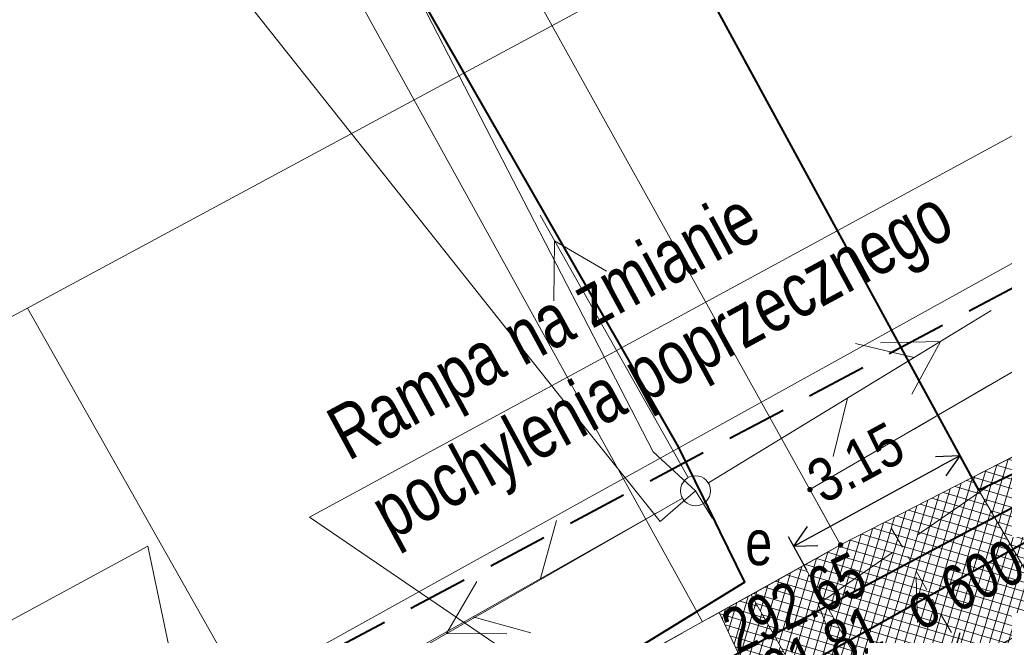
# Model space of a CAD drawing. Header units: metres. Extents: x 7437415 to 7437762, y 5556624 to 5556902.
# Tile 25 of 47: x 7437597 to 7437613, y 5556732 to 5556742. Entities that reach past the tile are written whole.
import ezdxf
from ezdxf import colors
from ezdxf.entities.mleader import LeaderData, LeaderLine
from ezdxf.math import Vec2, Vec3

# ---------------------------------------------------------------- set-up
doc = ezdxf.new("R2010")
doc.units = ezdxf.units.M
doc.header["$MEASUREMENT"] = 0
for name, pattern in [('DGN Style 2', [6.14715, 3.68829, -2.45886]), ('DGN Style 4', [0.717182, 0.358367, -0.179184, 0.000447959, -0.179184]), ('EGBU01-500', [1, 0.5, -0.5]), ('KTCR02-500', [1.5, 1, -0.5]), ('KTJZ01-500', [2, 1.5, -0.5])]:
    doc.linetypes.add(name, pattern=pattern)
doc.layers.get('0').update_dxf_attribs({"color": 250, "lineweight": 5})
for name, color, linetype, lineweight in [('203-Punkt załamania granicy działki nie stabilizowany', 7, 'Continuous', 5), ('510-Podpora jednosłupowa symb.-STPOW', 7, 'Continuous', 5), ('521-Kierunek linii-STPOW', 7, 'Continuous', 5), ('BUIB02_01', 250, 'Continuous', 5), ('BUIB05_01', 250, 'Continuous', 5), ('D_krawedz swobodna jezdni', 7, 'DGN Style 2', 20), ('D_obrzeze', 7, 'Continuous', 20), ('D_opisy', 7, 'Continuous', 13), ('D_osie', 1, 'DGN Style 4', 20), ('D_plantowanie', 102, 'DGN Style 2', 20), ('D_pobocze', 7, 'Continuous', 13), ('D_wymiary', 7, 'Continuous', 13), ('DS_pobocze', 1, 'Continuous', 0), ('DS_zjazdy kostka', 30, 'Continuous', 0), ('EGBD03', 250, 'Continuous', 5), ('EGBP04_03', 250, 'Continuous', 5), ('EGBU01', 250, 'Continuous', 5), ('Elektryka_opisy_kabli', 7, 'Continuous', 13), ('KTJZ01', 250, 'Continuous', 5), ('KTOK05_01', 250, 'Continuous', 5), ('MPZP', 250, 'Continuous', 5), ('rzedne dla projektanta', 250, 'Continuous', 5), ('SUPE', 250, 'Continuous', 5), ('SUPE04', 250, 'Continuous', 5), ('SUPE_01', 250, 'Continuous', 5), ('SUPG_01', 250, 'Continuous', 5), ('SUPT01', 250, 'Continuous', 5), ('SUPT_01', 250, 'Continuous', 5), ('SUSM04_01_E', 250, 'Continuous', 5), ('SUSM04_01_T', 250, 'Continuous', 5), ('SUUS17_01_E', 250, 'Continuous', 5), ('Warstwa 14', 250, 'Continuous', 5)]:
    doc.layers.add(name, color=color, linetype=linetype, lineweight=lineweight)
doc.layers.add('DS_niwelowanie', color=7, linetype='Continuous', lineweight=0, true_color=0x009c00)
doc.styles.add('ROMANS', font='arial.ttf', dxfattribs={"width": 0.8})
doc.styles.get("Standard").update_dxf_attribs({"font": 'txt.shx', "width": 0.75})
doc.styles.add('STYL_ARIAL', font='simplex.shx', dxfattribs={"width": 0.75, "oblique": 0.1})
doc.styles.add('Style-Arial Narrow', font='ARIALN.TTF')
doc.linetypes.add('KTOK05_01-500', pattern='A,3.75,[13,dgnlstyle-rozp_2015.shx,S=0.002778,R=0,X=0,Y=0],3.75', length=7.5)
doc.dimstyles.new('1-500', dxfattribs={"dimscale": 10, "dimtxt": 0.2, "dimasz": 0.07, "dimexe": 0, "dimexo": 0, "dimgap": 0.05, "dimtad": 1, "dimdec": 1, "dimzin": 0, "dimtxsty": 'ROMANS', "dimblk": 'ARCHTICK', "dimcen": 0.1, "dimclrt": 256, "dimadec": 0, "dimazin": 0, "dimtfac": 0.666667, "dimtdec": 1, "dimtofl": 0, "dimtmove": 1, "dimatfit": 2, "dimfxl": 0, "dimtolj": 1, "dimtzin": 0, "dimarcsym": 0})

# ---------------------------------------------------------------- blocks, each defined once
blk = doc.blocks.new('203')
at = {"layer": '203-Punkt załamania granicy działki nie stabilizowany', "linetype": 'Continuous', "lineweight": 13}
h = blk.add_hatch(color=96, dxfattribs=at)
edge = h.paths.add_edge_path()
edge.add_arc((0, 0), 0.45, 0, 360)
blk = doc.blocks.new('510')
at = {"layer": '510-Podpora jednosłupowa symb.-STPOW', "color": 0, "linetype": 'Continuous', "lineweight": 13}
blk.add_circle((0, 0), 2.5, dxfattribs=at)
blk = doc.blocks.new('521')
at = {"layer": '521-Kierunek linii-STPOW', "color": 30, "linetype": 'Continuous', "lineweight": 13}
for p, q in [((42.5, 0), (35.43, 7.07)), ((7.5, 0), (57.5, 0)), ((29.57, 0), (22.5, -7.07))]:
    blk.add_line(p, q, dxfattribs=at)
blk = doc.blocks.new('SUPE04')
at = {"layer": 'SUPE04', "color": 1, "linetype": 'Continuous', "lineweight": 13}
blk.add_line((5.25, 0), (0.25, 0), dxfattribs=at)
at = {"layer": 'SUPE04', "color": 1, "linetype": 'Continuous', "lineweight": 13, "flags": 128}
blk.add_lwpolyline([(3.9, 0.5), (4.766, 0), (3.9, -0.5)], dxfattribs=at)
blk = doc.blocks.new('SUUS17_01')
at = {"color": 250, "linetype": 'Continuous', "lineweight": 13}
blk.add_wipeout([(-0.5, 0.25), (0.5, 0.25), (0.5, -0.25), (-0.5, -0.25)], dxfattribs=at).dxf.layer = 'SUUS17_01_E'
blk = doc.blocks.new('_Oblique')
at = {"color": 0, "linetype": 'ByBlock', "lineweight": -2}
blk.add_line((-5, -5), (5, 5), dxfattribs=at)
blk = doc.blocks.new('TerminatorOpen')
at = {"color": 0, "linetype": 'ByBlock', "lineweight": -2}
for q in [(-1, 0.5), (-1, 0), (-1, -0.5)]:
    blk.add_line((0, 0), q, dxfattribs=at)
blk = doc.blocks.new('*D58')
at = {"layer": 'D_wymiary', "color": 0, "lineweight": -2}
for p, q in [((7437612.925, 5556734.621), (7437612.622, 5556735.178)), ((7437610.268, 5556733.69), (7437612.392, 5556734.847)), ((7437610.169, 5556733.119), (7437609.865, 5556733.676))]:
    blk.add_line(p, q, dxfattribs=at)
at = {"layer": 'Defpoints', "color": 0}
for p in [(7437612.708, 5556735.019), (7437613.011, 5556734.463), (7437610.255, 5556732.961)]:
    blk.add_point(p, dxfattribs=at)
at = {"layer": 'D_wymiary', "color": 0, "lineweight": -2, "xscale": 0.36, "yscale": 0.36, "zscale": 0.36}
for p, rotation in [((7437612.708, 5556735.019), 28.57741465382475), ((7437609.952, 5556733.518), 208.5774146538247)]:
    blk.add_blockref('TerminatorOpen', p, dxfattribs=dict(at, rotation=rotation))
at = {"layer": 'D_wymiary', "insert": (7437610.982, 5556734.908), "char_height": 0.72, "attachment_point": 5, "rotation": 28.5774, "style": 'Style-Arial Narrow'}
blk.add_mtext('3.15', dxfattribs=at)

msp = doc.modelspace()

# ---------------------------------------------------------------- hatches: boundary and pattern name
at = {"layer": 'DS_niwelowanie', "lineweight": 9}
h = msp.add_hatch(dxfattribs=at)
h.set_pattern_fill('CROSSHATCH', color=252, style=0, pattern_type=2)
h.set_pattern_definition([(73.467, (7437610.4342, 5556730.01014), (-0.143798, 0.042686), []), (343.467, (7437610.4342, 5556730.01014), (0.042686, 0.143798), [])])
h.paths.add_polyline_path([(7437611.077, 5556729.491), (7437609.245, 5556732.714), (7437608.716, 5556732.42), (7437609.697, 5556730.312), (7437609.871, 5556728.813, 0.000993)])
at = {"layer": 'DS_pobocze', "lineweight": 9}
h = msp.add_hatch(dxfattribs=at)
h.set_pattern_fill('CROSSHATCH', color=252, style=0, pattern_type=2)
h.set_pattern_definition([(73.467, (7437614.97035, 5556732.49711), (-0.143798, 0.042686), []), (343.467, (7437614.97035, 5556732.49711), (0.042686, 0.143798), [])])
h.paths.add_polyline_path([(7437614.7, 5556731.566, 0.000718), (7437615.564, 5556732.07), (7437613.799, 5556735.11), (7437612.907, 5556734.654)])
h = msp.add_hatch(dxfattribs=at)
h.set_pattern_fill('CROSSHATCH', color=252, style=0, pattern_type=2)
h.set_pattern_definition([(73.4667, (7437611.21449, 5556730.13058), (-0.143798, 0.042686), []), (343.4667, (7437611.21449, 5556730.13058), (0.042686, 0.143798), [])])
h.paths.add_polyline_path([(7437611.947, 5556729.984), (7437610.119, 5556733.2), (7437609.245, 5556732.714), (7437611.077, 5556729.491, 0.000718)])
at = {"layer": 'DS_zjazdy kostka', "lineweight": 9}
h = msp.add_hatch(dxfattribs=at)
h.set_pattern_fill('CROSSHATCH', color=252, style=0, pattern_type=2)
h.set_pattern_definition([(73.4667, (7437612.66252, 5556731.68678), (-0.143798, 0.042686), []), (343.4667, (7437612.66252, 5556731.68678), (0.042686, 0.143798), [])])
h.paths.add_polyline_path([(7437614.826, 5556731.35), (7437614.7, 5556731.566), (7437612.907, 5556734.654), (7437610.73, 5556733.54), (7437610.119, 5556733.2), (7437611.947, 5556729.984), (7437612.071, 5556729.767, 0.002279)])

# ---------------------------------------------------------------- linework, layer by layer
at = {"layer": 'D_krawedz swobodna jezdni'}
for p, q in [((7437612.907, 5556734.654), (7437614.826, 5556731.35)), ((7437610.119, 5556733.2), (7437612.071, 5556729.767))]:
    msp.add_line(p, q, dxfattribs=at)
at = {"layer": 'D_krawedz swobodna jezdni', "flags": 128}
msp.add_lwpolyline([(7437610.119, 5556733.2), (7437610.73, 5556733.54), (7437612.907, 5556734.654)], dxfattribs=at)
at = {"layer": 'D_opisy', "flags": 128}
msp.add_lwpolyline([(7437601.415, 5556723.093), (7437599.222, 5556733.521), (7437584.877, 5556725.743), (7437591.905, 5556717.952)], dxfattribs=at)
at = {"layer": 'D_osie'}
msp.add_line((7437614.198, 5556729.255), (7437611.513, 5556733.927), dxfattribs=at)
at = {"layer": 'D_plantowanie', "flags": 128}
msp.add_lwpolyline([(7437609.245, 5556732.714), (7437608.716, 5556732.42), (7437609.697, 5556730.312), (7437609.871, 5556728.813)], dxfattribs=at)
at = {"layer": 'D_pobocze', "flags": 128}
for points in [[(7437612.907, 5556734.654), (7437613.799, 5556735.11), (7437615.564, 5556732.07)], [(7437610.119, 5556733.2), (7437609.245, 5556732.714), (7437611.077, 5556729.491)]]:
    msp.add_lwpolyline(points, dxfattribs=at)
at = {"layer": 'EGBD03', "color": 96, "linetype": 'Continuous', "lineweight": 13, "flags": 128}
for points in [[(7437610.22, 5556734.46), (7437630.48, 5556746.22)], [(7437631.6, 5556744.22), (7437610.73, 5556733.54)], [(7437610.22, 5556734.46), (7437610.73, 5556733.54)]]:
    msp.add_lwpolyline(points, dxfattribs=at)
at = {"layer": 'EGBU01', "color": 96, "linetype": 'EGBU01-500', "lineweight": 13, "flags": 128}
for points in [[(7437610.22, 5556734.46), (7437630.48, 5556746.22)], [(7437630.48, 5556746.22), (7437610.22, 5556734.46)], [(7437610.73, 5556733.54), (7437610.22, 5556734.46)], [(7437610.22, 5556734.46), (7437610.73, 5556733.54)]]:
    msp.add_lwpolyline(points, dxfattribs=at)
at = {"layer": 'KTJZ01', "color": 7, "linetype": 'KTJZ01-500', "lineweight": 13, "flags": 128}
msp.add_lwpolyline([(7437610.36, 5556732.56), (7437613.5, 5556734.74), (7437614.84, 5556732.74), (7437615.69, 5556732.04), (7437616.36, 5556731.68), (7437617.04, 5556731.4), (7437617.31, 5556731.03), (7437610.73, 5556727.32), (7437610.52, 5556727.76), (7437611.26, 5556730.17), (7437610.36, 5556732.56)], close=True, dxfattribs=at)
at = {"layer": 'KTOK05_01', "color": 7, "linetype": 'KTOK05_01-500', "lineweight": 40, "flags": 128}
msp.add_lwpolyline([(7437609.14, 5556732.92), (7437598.93, 5556726.65)], dxfattribs=at)
at = {"layer": 'Warstwa 14', "color": 7, "linetype": 'Continuous', "lineweight": 13}
msp.add_line((7437612.008, 5556732.254), (7437611.984, 5556733.005), dxfattribs=at)

# ---------------------------------------------------------------- block references
at = {"layer": 'EGBP04_03', "color": 96, "linetype": 'Continuous', "lineweight": 13, "xscale": 0.1, "yscale": 0.1, "zscale": 0.1}
for p in [(7437610.22, 5556734.46), (7437610.73, 5556733.54)]:
    msp.add_blockref('203', p, dxfattribs=at)
at = {"layer": 'SUPE04', "color": 1, "linetype": 'Continuous', "lineweight": 13}
for rotation in [119.4100000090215, 31.35499999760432, 209.8210000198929]:
    msp.add_blockref('SUPE04', (7437608.32, 5556734.44), dxfattribs=dict(at, rotation=rotation))
at = {"layer": 'SUSM04_01_T', "color": 7, "linetype": 'Continuous', "lineweight": 13, "xscale": 0.1, "yscale": 0.1, "zscale": 0.1}
msp.add_blockref('510', (7437608.32, 5556734.44), dxfattribs=at)

# ---------------------------------------------------------------- texts
at = {"layer": 'rzedne dla projektanta', "color": 7, "linetype": 'Continuous', "lineweight": 0, "char_height": 0.75, "attachment_point": 7, "rotation": 25.4419, "line_spacing_factor": 0.6}
for s, insert in [('\\FWORKING_1250;\\H1x;\\W0.8; 292.65', (7437608.817, 5556731.614)), ('\\FWORKING_1250;\\H1x;\\W0.8; 291.81', (7437609.083, 5556730.73))]:
    msp.add_mtext(s, dxfattribs=dict(at, insert=insert))
at = {"layer": 'Warstwa 14', "color": 7, "linetype": 'Continuous', "lineweight": 13, "insert": (7437612.053, 5556732.095), "char_height": 0.75, "attachment_point": 7, "rotation": 26.3842, "line_spacing_factor": 0.6}
msp.add_mtext('\\FWORKING_1250;\\H1x;\\W0.8;o 600', dxfattribs=at)

# ---------------------------------------------------------------- dimensions: what is measured, and where the dimension line sits
at = {"layer": 'D_wymiary'}
dim = msp.add_linear_dim(base=(7437612.708, 5556735.019), p1=(7437610.255, 5556732.961), p2=(7437613.011, 5556734.463), angle=28.5774, text='3.15', dimstyle='1-500', override={"dimscale": 1, "dimtxt": 0.72, "dimasz": 0.36, "dimexe": 0.18, "dimexo": 0.18, "dimgap": 0.36, "dimdec": 2, "dimzin": 3, "dimtxsty": 'Style-Arial Narrow', "dimblk": 'TerminatorOpen', "dimcen": 0.36, "dimtdec": 2, "dimtofl": 1, "dimtmove": 0, "dimatfit": 1, "dimfrac": 2, "dimtolj": 0, "dimtzin": 3}, dxfattribs=at)
dim.commit()
dim.dimension.update_dxf_attribs({"geometry": '*D58', "text_midpoint": (7437610.982, 5556734.908)})

# ---------------------------------------------------------------- next in the draw order: block references
at = {"layer": 'SUUS17_01_E', "color": 7, "linetype": 'Continuous', "lineweight": 13, "rotation": 31.54090648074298}
msp.add_blockref('SUUS17_01', (7437608.6, 5556733.98), dxfattribs=at)

# ---------------------------------------------------------------- next in the draw order: linework, layer by layer
at = {"layer": 'BUIB02_01', "color": 212, "linetype": 'Continuous', "lineweight": 40, "flags": 128}
msp.add_lwpolyline([(7437471.018, 5556680.168), (7437490.105, 5556682.798), (7437506.941, 5556685.963), (7437514.516, 5556687.29), (7437530.92, 5556693.586), (7437543.72, 5556699.172), (7437579.76, 5556716.205), (7437631.582, 5556743.722), (7437615.039, 5556772.576)], dxfattribs=at)
at = {"layer": 'BUIB05_01', "color": 7, "linetype": 'Continuous', "lineweight": 40}
msp.add_line((7437615.48, 5556734.52), (7437609, 5556730.91), dxfattribs=at)
at = {"layer": 'D_obrzeze'}
msp.add_arc((7437439.812, 5557032.718), 348.5, 298.39337, 301.22152, dxfattribs=at)
at = {"layer": 'D_opisy', "flags": 128}
msp.add_lwpolyline([(7437617.73, 5556732.149), (7437616.253, 5556741.781), (7437601.909, 5556734.004), (7437610.566, 5556728.1)], dxfattribs=at)
at = {"layer": 'EGBD03', "color": 96, "linetype": 'Continuous', "lineweight": 13}
msp.add_line((7437608.437, 5556732.265), (7437592.644, 5556760.842), dxfattribs=at)
at = {"layer": 'EGBD03', "color": 96, "linetype": 'Continuous', "lineweight": 13, "flags": 128}
for points in [[(7437610.22, 5556734.46), (7437594.896, 5556762.022)], [(7437610.73, 5556733.54), (7437592.85, 5556723.6)]]:
    msp.add_lwpolyline(points, dxfattribs=at)
at = {"layer": 'EGBU01', "color": 96, "linetype": 'EGBU01-500', "lineweight": 13, "flags": 128}
for points in [[(7437592.85, 5556723.6), (7437610.73, 5556733.54)], [(7437610.73, 5556733.54), (7437592.85, 5556723.6)]]:
    msp.add_lwpolyline(points, dxfattribs=at)
at = {"layer": 'KTOK05_01', "color": 7, "linetype": 'KTOK05_01-500', "lineweight": 40, "flags": 128}
for points in [[(7437609.14, 5556732.92), (7437608.04, 5556735.17), (7437593.158, 5556761.111)], [(7437602.283, 5556754.159), (7437613.018, 5556734.451), (7437614.87, 5556735.33), (7437623.56, 5556739.74)]]:
    msp.add_lwpolyline(points, dxfattribs=at)
at = {"layer": 'MPZP', "color": 212, "linetype": 'KTCR02-500', "lineweight": 40, "flags": 128}
msp.add_lwpolyline([(7437738.295, 5556803.984), (7437715.191, 5556791.784), (7437661.349, 5556763.226), (7437574.511, 5556717.006), (7437530.05, 5556696.506), (7437525.798, 5556698.029), (7437514.19, 5556719.761)], dxfattribs=at)
at = {"layer": 'SUPE', "color": 1, "linetype": 'Continuous', "lineweight": 13, "flags": 128}
msp.add_lwpolyline([(7437608.6, 5556733.98), (7437608.32, 5556734.44)], dxfattribs=at)
at = {"layer": 'SUPE_01', "color": 1, "linetype": 'Continuous', "lineweight": 13, "flags": 128}
for points in [[(7437608.32, 5556734.44), (7437607.617, 5556735.084), (7437595.262, 5556759.021), (7437599.147, 5556762.084)], [(7437588.197, 5556758.513), (7437606.332, 5556735.677), (7437607.733, 5556733.927), (7437608.32, 5556734.44)]]:
    msp.add_lwpolyline(points, dxfattribs=at)
at = {"layer": 'SUPG_01', "color": 52, "linetype": 'Continuous', "lineweight": 13}
msp.add_line((7437616.425, 5556703.555), (7437597.224, 5556737.471), dxfattribs=at)
at = {"layer": 'SUPG_01', "color": 52, "linetype": 'Continuous', "lineweight": 13, "flags": 128}
msp.add_lwpolyline([(7437505.33, 5556697.53), (7437509.719, 5556697.926), (7437522.113, 5556702.608), (7437540.72, 5556710.32), (7437572.53, 5556724.178), (7437601.779, 5556739.923), (7437624.775, 5556752.295)], dxfattribs=at)
at = {"layer": 'SUPT_01', "color": 30, "linetype": 'Continuous', "lineweight": 13, "flags": 128}
msp.add_lwpolyline([(7437624.834, 5556744.449), (7437603.973, 5556732.899), (7437579.114, 5556719.1), (7437574.314, 5556716.425), (7437544.39, 5556702.175), (7437531.441, 5556696.093), (7437491.469, 5556686.466), (7437485.362, 5556685.024)], dxfattribs=at)

# ---------------------------------------------------------------- next in the draw order: block references
at = {"layer": 'SUPT01', "color": 30, "linetype": 'Continuous', "lineweight": 13, "xscale": 0.1, "yscale": 0.1, "zscale": 0.1}
for rotation in [31.355, 209.493]:
    msp.add_blockref('521', (7437608.32, 5556734.44), dxfattribs=dict(at, rotation=rotation))
at = {"layer": 'SUSM04_01_E', "color": 7, "linetype": 'Continuous', "lineweight": 13, "xscale": 0.1, "yscale": 0.1, "zscale": 0.1}
msp.add_blockref('510', (7437608.32, 5556734.44), dxfattribs=at)

# ---------------------------------------------------------------- next in the draw order: texts
at = {"layer": 'D_opisy', "insert": (7437602.123, 5556735.718), "char_height": 0.9, "attachment_point": 1, "rotation": 28.4667}
msp.add_mtext('\\fArial|b0|i0|c238238|p39;Rampa na zmianie\\Ppochylenia poprzecznego', dxfattribs=at)
at = {"layer": 'SUUS17_01_E', "color": 7, "linetype": 'Continuous', "lineweight": 13, "insert": (7437609.148, 5556733.194), "char_height": 0.75, "attachment_point": 7, "line_spacing_factor": 0.6}
msp.add_mtext('\\FWORKING;\\H1x;\\W0.8;e', dxfattribs=at)

# ---------------------------------------------------------------- next in the draw order: leaders
at = {"layer": 'Elektryka_opisy_kabli', "linetype": 'Continuous', "lineweight": 13}
ml = msp.add_multileader_mtext('Standard', dxfattribs=at)
ml.set_content('{\\fArial|b0|i0|c238|p34;\\W1;Kabel pod wjazdami \\Pchronić w rurze \\PDVK ɸ75 niebieskiej}', color=256, style='STYL_ARIAL')
ml.set_leader_properties()
ml.set_arrow_properties(name='OBLIQUE')
ml.build(insert=Vec2(0, 0))
ml.multileader.update_dxf_attribs({"text_left_attachment_type": 5, "text_right_attachment_type": 5, "dogleg_length": 0.36, "arrow_head_size": 0.1})
ctx = ml.context
ctx.base_point, ctx.char_height, ctx.arrow_head_size, ctx.landing_gap_size, ctx.plane_origin = Vec3(7437605.671, 5556749.379), 1, 0.1, 0.09, Vec3(7437546.822, 5556721.11)
ctx.left_attachment, ctx.right_attachment, ctx.text_align_type = 5, 5, 2
notes = []
notes.append((ctx, [(1, (1, 1, 0), (7437618.518, 5556749.379), (-1, 0), 0.36, [(1, [(7437612.519, 5556731.399), (7437631.489, 5556742.073)], 0, [])])]))
ctx.mtext.insert, ctx.mtext.alignment, ctx.mtext.line_spacing_style, ctx.mtext.flow_direction = Vec3(7437618.068, 5556754.045), 3, 2, 5
ctx.mtext.has_bg_fill, ctx.mtext.bg_color, ctx.mtext.bg_scale_factor, ctx.mtext.bg_transparency, ctx.mtext.use_window_bg_color = 1, -1027028792, 1.5, 0, 1
for ctx, leaders in notes:
    for number, flags, end, landing, length, lines in leaders:
        leader = LeaderData()
        leader.index, (leader.has_last_leader_line, leader.has_dogleg_vector, leader.attachment_direction) = number, flags
        leader.last_leader_point, leader.dogleg_vector, leader.dogleg_length = Vec3(end), Vec3(landing), length
        for number, points, colour, breaks in lines:
            line = LeaderLine()
            line.index, line.vertices, line.color, line.breaks = number, Vec3.list(points), colors.encode_raw_color(colour), breaks
            leader.lines.append(line)
        ctx.leaders.append(leader)

doc.saveas('drawing.dxf')
